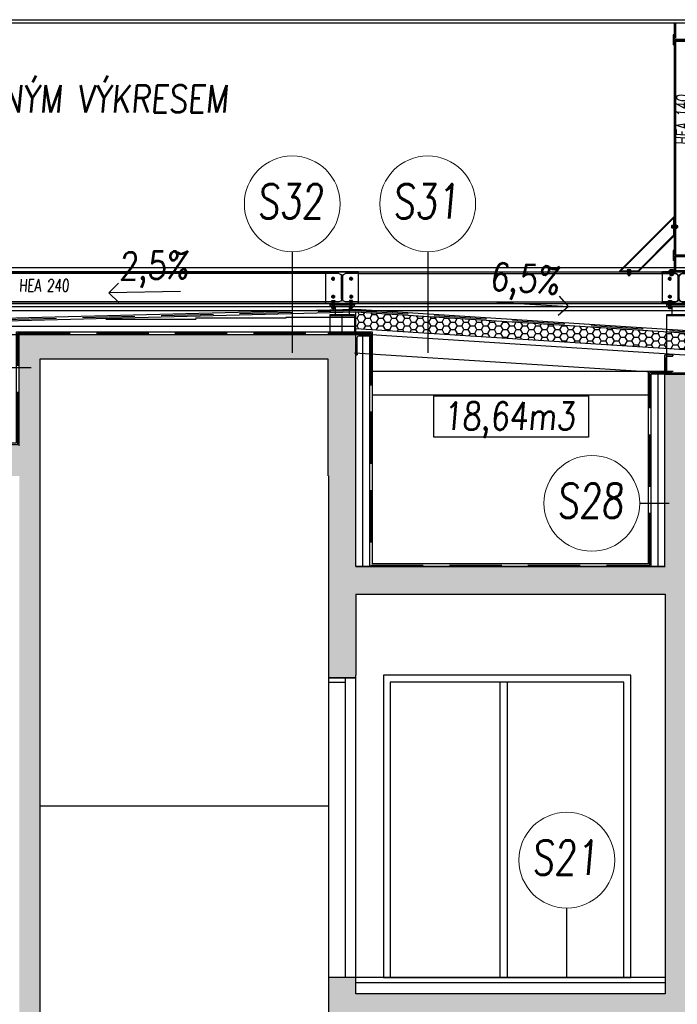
# Model space of a CAD drawing. Header units: millimetres. Extents: x 171 to 266814, y 44 to 350448.
# Tile 104 of 105: x 251378 to 256163, y 342524 to 349691. Entities that reach past the tile are written whole.
import ezdxf
from ezdxf.enums import TextEntityAlignment as Align

# ---------------------------------------------------------------- set-up
doc = ezdxf.new("R2010")
doc.units = ezdxf.units.MM
doc.header["$LTSCALE"] = 100
doc.linetypes.add('KS_ČÁRKOVANÁ KRÁTKÁ', pattern=[4.5, 3, -1.5])
doc.linetypes.add('ČÁRKOVANÁ', pattern=[19.05, 12.7, -6.35])
for name, color, linetype in [('KOTY', 7, 'Continuous'), ('KOTY 50', 7, 'Continuous'), ('LEGENDA', 7, 'Continuous'), ('NOVA', 240, 'Continuous'), ('NOVÁ TENKÁ', 240, 'Continuous'), ('NOVÁ TLUSTÁ', 240, 'Continuous'), ('OSY', 7, 'Continuous'), ('SRAFA', 9, 'Continuous'), ('TENKA', 253, 'Continuous'), ('ŠRAFA', 253, 'Continuous'), ('ŽB NOVÝ', 240, 'Continuous')]:
    doc.layers.add(name, color=color, linetype=linetype)
doc.layers.add('SRAFA ŽB', color=254, linetype='Continuous', lineweight=35)
doc.styles.add('CS-ROMANS', font='romans.shx', dxfattribs={"width": 0.75, "oblique": 5})
doc.styles.add('Popis', font='arial.ttf')
doc.styles.get("Standard").update_dxf_attribs({"font": 'arial.ttf'})
doc.linetypes.add('_TI', pattern='A,0.000127,-0.127,[190,stn.shx,S=0.127,R=0,X=-0.127,Y=0],-0.254,[190,stn.shx,S=0.127,R=180,X=0.127,Y=0],-0.127', length=0.508127)

# ---------------------------------------------------------------- blocks, each defined once
blk = doc.blocks.new('*U41')
for p, q in [((0, -140), (0, 0)), ((60, 0), (0, 0)), ((60, -3), (60, 0)), ((7, -118.9), (7, -21.1)), ((16.2, -11.1), (55.4, -8)), ((60, -140), (0, -140)), ((55.4, -132), (16.2, -128.9)), ((60, -140), (60, -137))]:
    blk.add_line(p, q)
for centre, radius, start, end in [((17, -21.1), 10, 94.57392, 180), ((55, -3), 5, 274.57392, 0), ((17, -118.9), 10, 180, 265.42608), ((55, -137), 5, 0, 85.42608)]:
    blk.add_arc(centre, radius, start, end)
at = {"layer": 'Defpoints', "color": 221, "style": 'Popis'}
blk.add_attdef('VELIKOST_PROFILU', text='', height=5, dxfattribs=at).set_placement((36.4, 39.7), align=Align.BOTTOM_LEFT)
blk = doc.blocks.new('*U43')
for p, q in [((0, 150), (0, 150)), ((10, 144), (10, 22)), ((22, 10), (94, 10)), ((100, 0), (100, 0))]:
    blk.add_line(p, q)
blk.add_lwpolyline([(4, 150), (0, 150), (0, 0), (100, 0), (100, 4)])
for centre, radius, start, end in [((4, 144), 6, 0, 90), ((22, 22), 12, 180, 270), ((94, 4), 6, 0, 90)]:
    blk.add_arc(centre, radius, start, end)
at = {"layer": 'Defpoints', "color": 221, "style": 'Popis'}
blk.add_attdef('VELIKOST_PROFILU', text='', height=5, dxfattribs=at).set_placement((4.9, -18.4), align=Align.BOTTOM_LEFT)
blk = doc.blocks.new('*U70')
at = {"color": 0, "linetype": 'ByBlock', "lineweight": -2}
for p, q in [((-120, 115), (120, 115)), ((-120, 103), (-120, 115)), ((-120, 103), (-24.75, 103)), ((-3.75, -82), (-3.75, 82)), ((3.75, -82), (3.75, 82)), ((24.75, 103), (120, 103)), ((120, 103), (120, 115)), ((-120, -103), (-24.75, -103)), ((-120, -115), (-120, -103)), ((-120, -115), (120, -115)), ((24.75, -103), (120, -103)), ((120, -115), (120, -103))]:
    blk.add_line(p, q, dxfattribs=at)
for centre, start, end in [((-24.75, 82), 0, 90), ((24.75, 82), 90, 180), ((-24.75, -82), 270, 0), ((24.75, -82), 180, 270)]:
    blk.add_arc(centre, 21, start, end, dxfattribs=at)
blk = doc.blocks.new('m')
for points in [[(5.8, 0), (-6.3, 0)], [(6.3, 0), (5.6, 0)], [(-6.3, 0), (-7.6, -0.8)], [(-7.6, -0.7), (-7.6, -5.7)], [(-6.3, -6.4), (-7.6, -5.6)], [(-6.3, -6.4), (5.8, -6.4)], [(-3.7, -1.1), (-3.7, -5.3)], [(3.7, -1.1), (3.7, -5.3)], [(5.8, -6.4), (6.3, -6.4)], [(6.3, 0), (7.6, -0.8)], [(6.3, -6.4), (7.6, -5.6)], [(7.6, -1.3), (7.6, -0.8)], [(7.6, -5.3), (7.6, -1.1)], [(7.6, -5.2), (7.6, -5.6)]]:
    blk.add_lwpolyline(points)
for centre, radius, start, end in [((-5.6, -2.3), 2.27, 30.4947, 149.5053), ((5.6, -2.3), 2.27, 30.4947, 149.5053), ((-5.6, -4.1), 2.27, 210.4947, 329.5053), ((0, -6.6), 6.61, 56.145, 123.855), ((0, 0.2), 6.61, 236.145, 303.855), ((5.6, -4.1), 2.27, 210.4947, 329.5053)]:
    blk.add_arc(centre, radius, start, end)
blk = doc.blocks.new('*U69')
for points in [[(7.2, -5.4), (7.2, -0.7), (6, 0), (-6, 0), (-7.2, -0.7), (-7.2, -5.4)], [(4, -5.4), (4, -28.1), (3.3, -28.8), (-3.3, -28.8), (-4, -28.1), (-4, -5.4)]]:
    blk.add_lwpolyline(points, close=True)
for points in [[(4, -28.1), (-4, -28.1)], [(-3.7, -5.4), (-3.7, -0.7)], [(-3.3, -5.4), (-3.3, -28.8)], [(3.3, -5.4), (3.3, -28.8)], [(3.7, -5.4), (3.7, -0.7)]]:
    blk.add_lwpolyline(points)
for centre, radius, start, end in [((-5.8, -3.5), 3.51, 52.6631, 92.6631), ((5.8, -3.5), 3.51, 87.3369, 127.3369), ((0, -10.8), 10.7, 70, 110)]:
    blk.add_arc(centre, radius, start, end)
at = {"layer": 'OSY', "ltscale": 0.4}
blk.add_lwpolyline([(0, 0), (0, -28.8)], dxfattribs=at)
blk = doc.blocks.new('M12_půd')
for p, q in [((0, 10.8), (-9.6, 5.3)), ((0, 10.8), (9.6, 5.3)), ((0, -10.8), (-9.6, -5.3)), ((0, -10.8), (9.6, -5.3))]:
    blk.add_line(p, q)
for points in [[(-9.6, -5.3), (-9.6, 5.3)], [(9.6, -5.3), (9.6, 5.3)]]:
    blk.add_lwpolyline(points)
at = {"linetype": 'KS_ČÁRKOVANÁ KRÁTKÁ', "ltscale": 0.5}
blk.add_circle((0, 0), 9.35, dxfattribs=at)
blk.add_circle((0, 0), 6)
at = {"layer": 'OSY'}
for points in [[(-10.4, 0), (10.4, 0)], [(0, -11.8), (0, 11.9)]]:
    blk.add_lwpolyline(points, dxfattribs=at)
blk = doc.blocks.new('*U71')
at = {"color": 0, "linetype": 'ByBlock', "lineweight": -2}
for p, q in [((-36.5, 70), (36.5, 70)), ((-36.5, 63.1), (-36.5, 70)), ((-36.5, 63.1), (-9.35, 63.1)), ((-2.35, -56.1), (-2.35, 56.1)), ((2.35, -56.1), (2.35, 56.1)), ((9.35, 63.1), (36.5, 63.1)), ((36.5, 63.1), (36.5, 70)), ((-36.5, -63.1), (-9.35, -63.1)), ((-36.5, -70), (-36.5, -63.1)), ((-36.5, -70), (36.5, -70)), ((9.35, -63.1), (36.5, -63.1)), ((36.5, -70), (36.5, -63.1))]:
    blk.add_line(p, q, dxfattribs=at)
for centre, start, end in [((-9.35, 56.1), 0, 90), ((9.35, 56.1), 90, 180), ((-9.35, -56.1), 270, 0), ((9.35, -56.1), 180, 270)]:
    blk.add_arc(centre, 7, start, end, dxfattribs=at)
blk = doc.blocks.new('*U36')
for points in [[(7.2, -5.4), (7.2, -0.7), (6, 0), (-6, 0), (-7.2, -0.7), (-7.2, -5.4)], [(4, -5.4), (4, -38.1), (3.3, -38.8), (-3.3, -38.8), (-4, -38.1), (-4, -5.4)]]:
    blk.add_lwpolyline(points, close=True)
for points in [[(4, -38.1), (-4, -38.1)], [(-3.7, -5.4), (-3.7, -0.7)], [(-3.3, -5.4), (-3.3, -38.8)], [(3.3, -5.4), (3.3, -38.8)], [(3.7, -5.4), (3.7, -0.7)]]:
    blk.add_lwpolyline(points)
for centre, radius, start, end in [((-5.8, -3.5), 3.51, 52.6631, 92.6631), ((5.8, -3.5), 3.51, 87.3369, 127.3369), ((0, -10.8), 10.7, 70, 110)]:
    blk.add_arc(centre, radius, start, end)
at = {"layer": 'OSY', "ltscale": 0.4}
blk.add_lwpolyline([(0, 0), (0, -38.8)], dxfattribs=at)
blk = doc.blocks.new('OK')
at = {"layer": 'NOVA'}
for p, q in [((-56989.7, -188430.9), (-56989.7, -188534.2)), ((-56981.2, -188430.9), (-56981.2, -188540)), ((-56989.7, -188550.5), (-56989.7, -190112.7)), ((-56981.2, -188544.7), (-56981.2, -190118.5)), ((-56989.7, -190129), (-56989.7, -190233.9)), ((-56981.2, -190123.2), (-56981.2, -190233.9))]:
    blk.add_line(p, q, dxfattribs=at)
at = {"layer": 'NOVA', "ltscale": 300}
for p, q in [((-56856.7, -188430.9), (-56989.7, -188430.9)), ((-57389.4, -190234.9), (-56995.7, -189841.2)), ((-57381.3, -190234.9), (-56995.7, -189849.2)), ((-57256, -190234.9), (-56995.7, -189974.5)), ((-57247.9, -190234.9), (-56995.7, -189982.6)), ((-59456.7, -190492.9), (-59456.7, -190552.9)), ((-59356.7, -190492.9), (-59356.7, -190552.9)), ((-57006.7, -190492.9), (-57006.7, -190552.9)), ((-59496.7, -190558.9), (-59496.7, -190686)), ((-59316.7, -190558.9), (-59316.7, -190686)), ((-57046.7, -190558.9), (-57046.7, -190975.8))]:
    blk.add_line(p, q, dxfattribs=at)
for points in [[(-56977.4, -188560.7), (-56876, -188560.7), (-56876, -188554.7), (-56977.4, -188554.7)], [(-56989.7, -189982.6), (-56989.7, -189841.2), (-56995.7, -189841.2), (-56995.7, -189982.6)], [(-56977.4, -190129.2), (-56876, -190129.2), (-56876, -190123.2), (-56977.4, -190123.2)], [(-59526.7, -190470.9), (-59286.7, -190470.9), (-59286.7, -190240.9), (-59526.7, -190240.9)], [(-57389.4, -190240.9), (-57247.9, -190240.9), (-57247.9, -190234.9), (-57389.4, -190234.9)], [(-57076.7, -190470.9), (-56836.7, -190470.9), (-56836.7, -190240.9), (-57076.7, -190240.9)], [(-59496.7, -190482.9), (-59496.7, -190492.9), (-59316.7, -190492.9), (-59316.7, -190482.9)], [(-57046.7, -190482.9), (-57046.7, -190492.9), (-56866.7, -190492.9), (-56866.7, -190482.9)], [(-59496.7, -190552.9), (-59496.7, -190558.9), (-59316.7, -190558.9), (-59316.7, -190552.9)], [(-57046.7, -190552.9), (-57046.7, -190558.9), (-56866.7, -190558.9), (-56866.7, -190552.9)], [(-59306.7, -190686), (-59306.7, -190696), (-59506.7, -190696), (-59506.7, -190686)], [(-56857.6, -190975.8), (-56857.6, -190985.8), (-57057.6, -190985.8), (-57057.6, -190975.8)]]:
    blk.add_lwpolyline(points, close=True, dxfattribs=at)
at = {"layer": 'NOVA'}
for points in [[(-56995.7, -189899.9), (-56998.2, -189899.9), (-56998.2, -189923.9), (-56995.7, -189923.9)], [(-56980.3, -189899.9), (-56982.8, -189899.9), (-56982.8, -189923.9), (-56980.3, -189923.9)], [(-57306.7, -190234.9), (-57306.7, -190232.4), (-57330.7, -190232.4), (-57330.7, -190234.9)], [(-57306.7, -190250.3), (-57306.7, -190247.8), (-57330.7, -190247.8), (-57330.7, -190250.3)], [(-57029.7, -190240.9), (-56856.7, -190240.9), (-56856.7, -190233.9), (-57029.7, -190233.9)], [(-56997.7, -190233.9), (-56997.7, -190231.4), (-57021.7, -190231.4), (-57021.7, -190233.9)], [(-56997.7, -190255.4), (-56997.7, -190252.9), (-57021.7, -190252.9), (-57021.7, -190255.4)], [(-59459.7, -190458.9), (-59459.7, -190456.4), (-59483.7, -190456.4), (-59483.7, -190458.9)], [(-59459.7, -190495.4), (-59459.7, -190492.9), (-59483.7, -190492.9), (-59483.7, -190495.4)], [(-59353.7, -190458.9), (-59353.7, -190456.4), (-59329.7, -190456.4), (-59329.7, -190458.9)], [(-59353.7, -190495.4), (-59353.7, -190492.9), (-59329.7, -190492.9), (-59329.7, -190495.4)], [(-57009.7, -190458.9), (-57009.7, -190456.4), (-57033.7, -190456.4), (-57033.7, -190458.9)], [(-57009.7, -190495.4), (-57009.7, -190492.9), (-57033.7, -190492.9), (-57033.7, -190495.4)]]:
    blk.add_lwpolyline(points, close=True, dxfattribs=at)
at = {"layer": 'NOVA', "ltscale": 300}
for points in [[(-59496.7, -190470.9), (-59496.7, -190482.9), (-59316.7, -190470.9), (-59316.7, -190482.9), (-59496.7, -190470.9), (-59316.7, -190470.9), (-59316.7, -190482.9), (-59496.7, -190482.9)], [(-57046.7, -190470.9), (-57046.7, -190482.9), (-56866.7, -190470.9), (-56866.7, -190482.9), (-57046.7, -190470.9), (-56866.7, -190470.9), (-56866.7, -190482.9), (-57046.7, -190482.9)]]:
    blk.add_lwpolyline(points, dxfattribs=at)
at = {"layer": 'NOVA'}
blk.add_lwpolyline([(-59406.7, -190696), (-59406.7, -190558.9)], dxfattribs=at)
at = {"layer": 'NOVÁ TENKÁ', "color": 5, "ltscale": 5}
for p, q in [((-59526.7, -190240.9), (-62936.7, -190240.9)), ((-59526.7, -190252.9), (-62936.7, -190252.9)), ((-59286.7, -190240.9), (-57076.7, -190240.9)), ((-59286.7, -190252.9), (-57076.7, -190252.9)), ((-59526.7, -190458.9), (-62936.7, -190458.9)), ((-59526.7, -190470.9), (-62936.7, -190470.9)), ((-59286.7, -190458.9), (-57076.7, -190458.9)), ((-59286.7, -190470.9), (-57076.7, -190470.9))]:
    blk.add_line(p, q, dxfattribs=at)
at = {"layer": 'TENKA', "color": 7, "ltscale": 300}
blk.add_line((-69642.7, -188404.9), (-56670.7, -188404.9), dxfattribs=at)
at = {"layer": 'TENKA', "ltscale": 300}
blk.add_line((-56895.7, -188430.9), (-69323.7, -188430.9), dxfattribs=at)
at = {"layer": 'ŠRAFA', "ltscale": 5}
blk.add_lwpolyline([(-69476.7, -190210.9), (-69476.7, -190240.9), (-56836.7, -190240.9), (-56836.7, -190210.9)], close=True, dxfattribs=at)
at = {"layer": 'ŽB NOVÝ'}
blk.add_line((-57057.6, -190985.8), (-56857.6, -190985.8), dxfattribs=at)
at = {"layer": 'NOVA', "color": 6, "xscale": -1.000000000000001, "rotation": 90}
for p in [(-56926.7, -188552.4), (-56926.7, -190120.9)]:
    blk.add_blockref('*U71', p, dxfattribs=at)
at = {"layer": 'NOVA', "xscale": -1.500000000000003, "yscale": 1.500000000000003, "zscale": 1.5, "rotation": 90}
blk.add_blockref('*U69', (-57006.4, -189911.9), dxfattribs=at)
at = {"layer": 'NOVA', "extrusion": (0, 0, -1), "xscale": -1.5, "yscale": 1.5, "zscale": -1.5, "rotation": 270}
blk.add_blockref('m', (56980.3, -189911.9), dxfattribs=at)
at = {"layer": 'NOVA', "color": 5, "ltscale": 300, "extrusion": (0, 0, -1), "zscale": -1}
for p in [(59406.7, -190355.9), (56956.7, -190355.9)]:
    blk.add_blockref('*U70', p, dxfattribs=at)
at = {"layer": 'NOVA', "xscale": -1}
for p in [(-59471.7, -190290.9), (-57021.7, -190290.9)]:
    blk.add_blockref('M12_půd', p, dxfattribs=at)
at = {"layer": 'NOVA', "extrusion": (0, 0, -1), "xscale": -1, "zscale": -1}
blk.add_blockref('M12_půd', (59341.7, -190290.9), dxfattribs=at)
at = {"layer": 'NOVA', "extrusion": (0, 0, -1), "xscale": -1.5, "yscale": 1.5, "zscale": -1.5}
for p in [(57318.7, -190250.3), (57009.7, -190255.4), (57021.7, -190495.4)]:
    blk.add_blockref('m', p, dxfattribs=at)
at = {"layer": 'NOVA', "yscale": 1.5, "zscale": 1.5}
for name, p, xscale in [('*U69', (-57318.7, -190224.2), -1.5), ('*U69', (-57009.7, -190223.2), -1.5), ('m', (-59471.7, -190495.4), 1.5), ('*U36', (-59471.7, -190448.2), -1.5), ('m', (-59341.7, -190495.4), -1.5), ('*U36', (-59341.7, -190448.2), 1.5), ('*U36', (-57021.7, -190448.2), -1.5)]:
    blk.add_blockref(name, p, dxfattribs=dict(at, xscale=xscale))
at = {"layer": 'NOVA', "color": 5, "ltscale": 300, "extrusion": (0, 0, -1), "xscale": -1, "zscale": -1}
blk.add_blockref('*U70', (56956.7, -190355.9), dxfattribs=at)
at = {"layer": 'NOVA', "extrusion": (0, 0, -1), "xscale": -1, "zscale": -1, "rotation": 180}
for p in [(59471.7, -190420.9), (57021.7, -190420.9)]:
    blk.add_blockref('M12_půd', p, dxfattribs=at)
at = {"layer": 'NOVA', "xscale": -1, "rotation": 180}
blk.add_blockref('M12_půd', (-59341.7, -190420.9), dxfattribs=at)
at = {"layer": 'KOTY', "ltscale": 5, "insert": (-56974.7, -189314.8), "char_height": 90, "attachment_point": 1, "rotation": 90}
blk.add_mtext_dynamic_manual_height_columns('{\\Fromans|c238;\\Q4;\\W0.7;HEA 140}', width=696.397, gutter_width=12.5, heights=[0], dxfattribs=at)
at = {"layer": 'KOTY', "color": 5, "ltscale": 5, "insert": (-61758.7, -190293.7), "char_height": 90, "attachment_point": 1}
blk.add_mtext_dynamic_manual_height_columns('{\\Fromans|c238;\\Q4;\\W0.7;HEA 240}', width=696.397, gutter_width=12.5, heights=[0], dxfattribs=at)

msp = doc.modelspace()

# ---------------------------------------------------------------- hatches: boundary and pattern name
at = {"layer": 'SRAFA ŽB'}
h = msp.add_hatch(color=253, dxfattribs=at)
h.dxf.hatch_style = 1
h.paths.add_polyline_path([(250174.253, 346369.795), (251374.253, 346369.795), (251374.253, 346589.795), (253623.309, 346589.795), (253624.253, 344899.625), (253824.253, 344899.625), (253824.253, 345509.625), (256074.253, 345509.625), (256074.253, 342044.625), (256074.253, 339469.625), (256074.253, 339349.625), (253824.253, 339349.625), (253824.253, 339469.625), (253624.253, 339469.625), (253624.253, 338399.625), (253824.253, 338399.625), (253824.253, 339149.652), (256074.253, 339149.652), (256074.253, 336219.625), (256074.253, 336099.625), (253824.253, 336099.625), (253824.253, 336219.625), (253624.253, 336219.625), (253624.253, 335149.625), (253824.253, 335149.625), (253824.253, 335899.652), (256074.253, 335899.652), (256074.253, 332969.625), (256074.253, 332894.625), (256274.253, 332894.625), (256274.253, 332969.625), (256274.253, 335899.652), (262822.365, 335899.652), (262822.365, 336099.625), (256274.253, 336099.625), (256274.253, 336219.625), (256274.253, 339149.652), (262822.365, 339149.652), (262822.365, 339349.652), (256274.253, 339349.652), (256274.253, 339469.625), (256274.253, 343069.625), (256274.253, 346369.795), (262824.253, 346369.795), (262822.365, 346589.795), (262622.365, 346589.795), (262624.253, 346589.795), (256273.309, 346589.795), (256273.309, 347109.795), (256073.309, 347109.795), (256072.837, 345709.625), (253823.781, 345709.625), (253824.253, 347399.625), (251524.253, 347399.625), (251524.253, 347219.625), (253623.309, 347219.625), (253623.309, 346589.795), (247273.309, 346589.795), (247273.316, 347009.795), (247074.26, 347009.795), (247074.253, 345709.625), (243874.253, 345709.795), (243874.253, 347109.795), (243674.253, 347109.795), (243674.253, 346589.795), (237124.253, 346589.795), (237124.253, 346369.795), (243674.253, 346369.795), (243674.253, 342599.652), (237124.253, 342599.652), (237124.253, 342399.652), (241776.753, 342399.652), (241851.753, 342399.652), (243674.253, 342399.625), (243674.253, 339469.625), (243674.253, 339349.625), (237124.253, 339349.625), (237124.253, 339309.625), (237124.253, 339149.652), (241776.753, 339149.652), (241851.753, 339149.652), (243674.253, 339149.652), (243674.253, 332969.625), (243674.253, 332894.625), (243874.253, 332894.625), (243874.253, 332969.625), (243874.253, 339149.652), (244809.253, 339149.652), (244909.253, 339149.652), (245839.253, 339149.652), (245939.253, 339149.652), (247074.253, 339149.652), (247074.253, 332954.625), (247074.253, 332894.625), (247274.253, 332894.625), (247274.253, 334359.625), (249974.253, 334359.625), (249974.253, 332969.625), (249974.253, 332894.625), (250174.253, 332894.625), (250174.253, 332969.625), (250174.253, 335899.625), (251374.253, 335899.625), (251374.253, 332969.625), (251374.253, 332894.625), (251524.253, 332894.625), (251524.253, 347399.632), (251374.253, 347399.618), (251374.253, 342044.625), (251374.253, 339469.625), (251374.253, 339349.652), (250174.253, 339349.652), (250174.253, 339469.625), (250174.253, 342359.625)])
h.paths.add_polyline_path([(243874.253, 342399.652), (244809.253, 342399.652), (244909.253, 342399.652), (245839.253, 342399.652), (245939.253, 342399.652), (247074.253, 342399.652), (247074.253, 342599.625), (243874.253, 342599.625), (243874.253, 345509.625), (247074.253, 345509.625), (247074.253, 342029.625), (247074.253, 339454.625), (247074.253, 339349.625), (243874.253, 339349.625), (243874.253, 339469.625)], flags=16)
h.paths.add_polyline_path([(244909.253, 339454.625), (244909.253, 339469.625), (244909.253, 342319.625), (245839.253, 342319.625), (245839.253, 339469.625), (245839.253, 339454.625), (245939.253, 339454.625), (245939.253, 339469.625), (245939.253, 342319.625), (246874.253, 342319.625), (246874.253, 339469.625), (246874.253, 339454.625)], flags=0)
h.paths.add_polyline_path([(246874.253, 344644.625), (243874.253, 344644.625), (243874.253, 344659.625), (246874.253, 344659.625)], flags=0)
h.paths.add_polyline_path([(247274.253, 346369.795), (249974.253, 346369.795), (249974.253, 341094.625), (249974.253, 341019.652), (247274.253, 341019.652), (247274.253, 341094.652)], flags=16)
h.paths.add_polyline_path([(247274.253, 340859.652), (249974.253, 340859.652), (249974.253, 337844.652), (249974.253, 337769.652), (247274.253, 337769.652), (247274.253, 337844.652)], flags=16)
h.paths.add_polyline_path([(247274.253, 344644.625), (247274.253, 344659.625), (249974.253, 344659.625), (249974.253, 344644.625)], flags=0)
h.paths.add_polyline_path([(247274.253, 337609.652), (249974.253, 337609.652), (249974.253, 334594.625), (249974.253, 334519.625), (247274.253, 334519.625), (247274.253, 334594.625)], flags=16)
h.paths.add_polyline_path([(250174.253, 339149.625), (251374.253, 339149.625), (251374.253, 336219.625), (251374.253, 336099.652), (250174.253, 336099.652), (250174.253, 336219.625)], flags=16)
h.paths.add_polyline_path([(250174.253, 338239.625), (251374.253, 338239.625), (251374.253, 336219.625), (250174.253, 336219.625)], flags=0)
h.paths.add_polyline_path([(243674.253, 336099.652), (237124.253, 336099.652), (237124.253, 335899.652), (241776.753, 335899.652), (241851.753, 335899.652), (243674.253, 335899.652)], flags=17)
h.paths.add_polyline_path([(247074.253, 336099.625), (243874.253, 336099.625), (243874.253, 336059.625), (243874.253, 335899.652), (247074.253, 335899.652)], flags=17)
h.paths.add_polyline_path([(256074.253, 342599.625), (253824.253, 342599.625), (253824.253, 342719.625), (253624.253, 342719.625), (253624.253, 341649.625), (253824.253, 341649.625), (253824.253, 342399.625), (256074.253, 342399.625)], flags=17)
h.paths.add_polyline_path([(262822.365, 342599.625), (256274.253, 342599.625), (256274.253, 342559.625), (256274.253, 342399.666), (262822.365, 342399.639)], flags=17)
at = {"layer": 'ŠRAFA'}
h = msp.add_hatch(dxfattribs=at)
h.set_pattern_fill('HONEY', color=253, scale=10)
h.set_pattern_definition([(0, (313236.544, 549779.976), (47.625, 27.4963064), [31.75, -63.5]), (120, (313236.544, 549779.976), (-47.625, 27.4963066), [31.75, -63.5]), (60, (313236.544, 549779.976), (1e-07, 54.992613), [-63.5, 31.75])])
h.paths.add_polyline_path([(256253.309, 347408.122), (256084.253, 347418.997), (256084.253, 347298.749), (256253.309, 347287.874)])
h.paths.add_polyline_path([(256084.253, 347418.997), (253824.253, 347564.384), (253824.253, 347444.136), (256084.253, 347298.749)])

# ---------------------------------------------------------------- linework, layer by layer
at = {"layer": 'KOTY', "color": 253}
for p, q in [((252026.667, 347701.638), (252095.962, 347773.736)), ((252548.906, 347711.992), (252026.667, 347701.638)), ((252026.667, 347701.638), (252098.766, 347632.343)), ((255371.929, 347603.99), (255305.603, 347678.829)), ((254850.535, 347635.43), (255371.929, 347603.99)), ((255371.929, 347603.99), (255297.091, 347537.664))]:
    msp.add_line(p, q, dxfattribs=at)
msp.add_lwpolyline([(254392.51, 346953.838), (255516.021, 346953.838), (255516.021, 346652.305), (254392.51, 346652.305)], close=True, dxfattribs=at)
at = {"layer": 'KOTY 50', "color": 253}
for p, q in [((253360.95, 348001.789), (253360.95, 347264.672)), ((254346.961, 348001.789), (254346.961, 347264.672)), ((251462.093, 347156.902), (250516.162, 347156.902)), ((255889.942, 346170.546), (256104.149, 346170.546)), ((255358.963, 342719.625), (255358.963, 343224.635))]:
    msp.add_line(p, q, dxfattribs=at)
at = {"layer": 'KOTY 50', "color": 253, "lineweight": 13, "ltscale": 5}
for centre in [(253360.95, 348350.299), (254346.961, 348350.299), (255541.432, 346170.546), (255358.963, 343573.145)]:
    msp.add_circle(centre, 348.51, dxfattribs=at)
at = {"layer": 'NOVA', "color": 253}
for p, q in [((251274.253, 347399.625), (253824.253, 347399.625)), ((251524.253, 347399.625), (253824.253, 347399.625)), ((253824.253, 345709.625), (253824.253, 347399.625)), ((253623.309, 347219.625), (251524.253, 347219.625))]:
    msp.add_line(p, q, dxfattribs=at)
for points in [[(247293.309, 346609.795), (251354.253, 346609.795), (251354.253, 347419.625), (253943.309, 347419.625), (253943.309, 347165.301)], [(251374.253, 346589.795), (251374.253, 347399.625), (251524.253, 347399.625)], [(253923.309, 347392.394), (253923.309, 347165.301)], [(251524.253, 347219.625), (251524.253, 346369.795)]]:
    msp.add_lwpolyline(points, dxfattribs=at)
at = {"layer": 'NOVÁ TENKÁ', "color": 253}
for p, q in [((236665.197, 347624.482), (256290.181, 347624.482)), ((236685.197, 347603.407), (256290.181, 347603.407)), ((237244.253, 347574.112), (256290.181, 347574.112)), ((250124.253, 347574.112), (253419.509, 347574.112)), ((251254.253, 347519.123), (253824.642, 347584.401)), ((251274.253, 347499.625), (253824.253, 347564.384)), ((253824.253, 347564.384), (256373.309, 347400.402)), ((253824.253, 347406.058), (253824.253, 347564.384)), ((253824.253, 347444.136), (256253.309, 347287.874)), ((253824.253, 347406.058), (256253.309, 347249.795)), ((253923.309, 347392.394), (253923.309, 345709.625)), ((253815.266, 347266.347), (256244.322, 347110.084)), ((253623.309, 346369.795), (253623.309, 347219.625)), ((253623.309, 346589.795), (253623.309, 347136.265)), ((253824.253, 345709.625), (253824.253, 347142.294)), ((253923.309, 347145.265), (253923.309, 345709.625)), ((255953.309, 347129.795), (253943.309, 347129.795)), ((255973.309, 345709.625), (255973.309, 347109.795)), ((256073.309, 345709.625), (256073.309, 347109.795)), ((256073.309, 347109.795), (256273.309, 347109.795)), ((256073.309, 346009.795), (256074.253, 346009.795)), ((256073.309, 345709.625), (253824.253, 345709.625)), ((253824.253, 345709.625), (256074.253, 345709.625)), ((255973.309, 345709.625), (253923.309, 345709.625)), ((253824.253, 345509.625), (256074.253, 345509.625)), ((253624.253, 344919.625), (253624.253, 342719.625)), ((253749.253, 344869.625), (253749.253, 344899.625)), ((253749.253, 342719.625), (253749.253, 344899.625)), ((253824.253, 342719.625), (253824.253, 344919.625)), ((255824.253, 344919.625), (254024.253, 344919.625)), ((254024.253, 344919.625), (254024.253, 342719.625)), ((255824.253, 342719.625), (255824.253, 344919.625)), ((253624.253, 344869.625), (253749.253, 344869.625)), ((255774.253, 344869.625), (254074.253, 344869.625)), ((254074.253, 344869.625), (254074.253, 342719.625)), ((254874.253, 342719.625), (254874.253, 344869.625)), ((254924.253, 344869.625), (254924.253, 342719.625)), ((255774.253, 342719.625), (255774.253, 344869.625)), ((251524.253, 343969.625), (253624.253, 343969.625)), ((256074.253, 342719.625), (256074.253, 342599.625)), ((256074.253, 342599.625), (253824.253, 342599.625))]:
    msp.add_line(p, q, dxfattribs=at)
msp.add_lwpolyline([(253824.642, 347584.401), (256393.309, 347419.157), (256393.309, 347059.625), (260004.385, 347059.625), (262704.253, 347112.288), (262704.253, 347574.255)], dxfattribs=at)
at = {"layer": 'NOVÁ TLUSTÁ', "color": 253, "linetype": 'ČÁRKOVANÁ', "ltscale": 0.3}
for p, q in [((251264.253, 347509.374), (253824.448, 347574.393)), ((255963.309, 345719.625), (255963.309, 347119.795)), ((256124.253, 347119.795), (255963.309, 347119.795)), ((253933.309, 345719.625), (255963.309, 345719.625))]:
    msp.add_line(p, q, dxfattribs=at)
at = {"layer": 'NOVÁ TLUSTÁ', "color": 253}
for p, q in [((253943.309, 347165.901), (253943.309, 345729.625)), ((253943.309, 347165.901), (253943.309, 345729.625)), ((255953.309, 345729.625), (255953.309, 347129.795)), ((256133.309, 347129.795), (255953.309, 347129.795)), ((256073.309, 347109.795), (255973.309, 347109.795)), ((255953.309, 345729.625), (253943.309, 345729.625)), ((256074.253, 342719.625), (253624.253, 342719.625)), ((256074.253, 342679.625), (253824.253, 342679.625)), ((254024.253, 342719.625), (255824.253, 342719.625))]:
    msp.add_line(p, q, dxfattribs=at)
at = {"layer": 'NOVÁ TLUSTÁ', "color": 253, "linetype": 'ČÁRKOVANÁ', "ltscale": 0.3}
for points in [[(253824.448, 347574.393), (256383.309, 347409.78), (256383.309, 347049.625), (260004.483, 347049.625), (262714.253, 347102.481), (262714.253, 347564.765)], [(247283.309, 346599.795), (251364.253, 346599.795), (251364.253, 347409.625), (253933.309, 347409.625), (253933.309, 345719.625)]]:
    msp.add_lwpolyline(points, dxfattribs=at)
at = {"layer": 'SRAFA', "color": 253, "linetype": '_TI', "ltscale": 75}
msp.add_line((251274.253, 347459.714), (253824.253, 347459.714), dxfattribs=at)
at = {"layer": 'SRAFA', "color": 253, "linetype": '_TI', "ltscale": 20}
msp.add_line((252003.484, 347511.692), (252662.581, 347511.692), dxfattribs=at)
at = {"layer": 'SRAFA', "color": 253, "linetype": '_TI', "ltscale": 30}
msp.add_line((252657.773, 347520.515), (253316.87, 347520.515), dxfattribs=at)
at = {"layer": 'SRAFA', "color": 253, "linetype": '_TI', "ltscale": 50}
msp.add_line((253314.162, 347526.386), (253821.994, 347526.386), dxfattribs=at)
at = {"layer": 'SRAFA', "color": 253, "linetype": '_TI', "ltscale": 100}
for p, q in [((253874.253, 345709.625), (253874.253, 347389.625)), ((256023.309, 345709.625), (256023.309, 347109.795))]:
    msp.add_line(p, q, dxfattribs=at)
at = {"layer": 'TENKA', "color": 253, "ltscale": 0.1}
msp.add_line((253943.309, 346959.625), (255953.309, 346959.625), dxfattribs=at)
at = {"layer": 'ŽB NOVÝ', "color": 253}
for p, q in [((251524.253, 346369.795), (251524.253, 332894.625)), ((253624.253, 346369.795), (253623.309, 346369.795)), ((253624.253, 346369.795), (253624.253, 344919.625)), ((253824.253, 345509.625), (253824.253, 344919.625)), ((253824.253, 345509.625), (256074.253, 345509.625)), ((256074.253, 345509.625), (256074.253, 342719.625)), ((253624.253, 344899.625), (253824.253, 344899.625)), ((253749.253, 344899.625), (253624.253, 344899.625)), ((253824.253, 344899.625), (253624.253, 344899.625)), ((253624.253, 344899.625), (253824.253, 344899.625)), ((253624.253, 342719.625), (253624.253, 341669.625)), ((253824.253, 342599.625), (253824.253, 342719.625))]:
    msp.add_line(p, q, dxfattribs=at)

# ---------------------------------------------------------------- block references
at = {"layer": 'KOTY 50', "color": 253}
msp.add_blockref('OK', (313130.954, 538095.634), dxfattribs=at)
at = {"layer": 'NOVÁ TLUSTÁ', "color": 253, "xscale": -1, "rotation": 180}
msp.add_blockref('*U43', (253824.253, 347399.625), dxfattribs=at)
at = {"layer": 'NOVÁ TLUSTÁ', "color": 253}
msp.add_blockref('*U41', (256073.309, 347249.795), dxfattribs=at)

# ---------------------------------------------------------------- texts
at = {"layer": 'KOTY', "color": 253, "char_height": 200, "attachment_point": 1}
for s, width, insert in [('{\\Fromans|c238;\\Q5;\\W0.8;OCELOVÁ KONSTRUKCE ŘEŠENÁ SAMOSTATNÝM VÝKRESEM}', 7486.9161, (246700.082, 349214.312)), ('{\\Fromans|c238;\\Q5;\\W0.8;18,64m3}', 1936.17472, (254458.289, 346906.196))]:
    msp.add_mtext_dynamic_manual_height_columns(s, width=width, gutter_width=12.5, heights=[0], dxfattribs=dict(at, insert=insert))
at = {"layer": 'KOTY', "color": 253, "char_height": 200}
for s, insert, attachment_point, rotation in [('{\\Fromans|c238;\\Q5;\\W0.8;2,5%}', (252604.15, 348007.523), 3, 1.1358078), ('{\\Fromans|c238;\\Q5;\\W0.8;6,5%}', (254805.531, 347922.814), 1, 356.5492948)]:
    msp.add_mtext_dynamic_manual_height_columns(s, width=1936.17472, gutter_width=12.5, heights=[0], dxfattribs=dict(at, insert=insert, attachment_point=attachment_point, rotation=rotation))
at = {"layer": 'LEGENDA', "color": 253, "char_height": 250, "attachment_point": 5, "style": 'CS-ROMANS'}
for s, insert in [('\\A1;S32', (253347.264, 348369.442)), ('\\A1;S31', (254333.276, 348369.442)), ('\\A1;S28', (255527.747, 346189.689)), ('\\A1;S21', (255345.278, 343592.287))]:
    msp.add_mtext(s, dxfattribs=dict(at, insert=insert))

doc.saveas('drawing.dxf')
